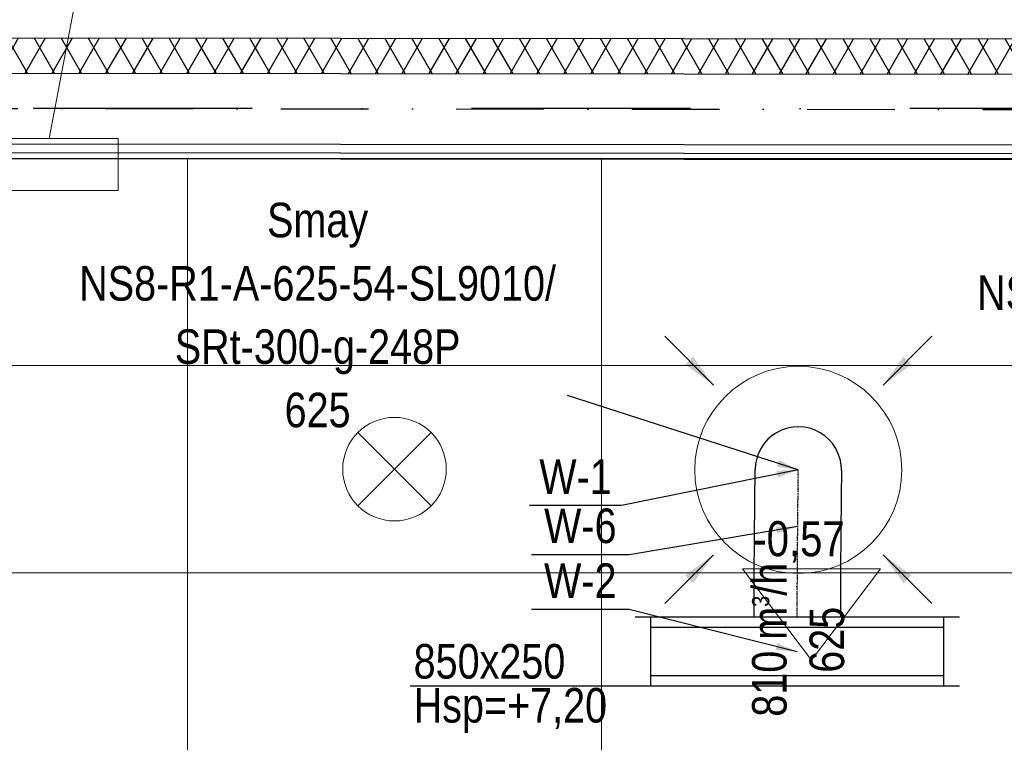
# Model space of a CAD drawing. Header units: millimetres. Extents: x -32221 to 212500, y 31663 to 93766.
# Tile 88 of 256: x 16364 to 19217, y 60022 to 62115. Entities that reach past the tile are written whole.
import ezdxf

# ---------------------------------------------------------------- set-up
doc = ezdxf.new("R2010")
doc.units = ezdxf.units.MM
doc.linetypes.add('DASHDOT', pattern=[1, 0.5, -0.25, 0, -0.25])
doc.linetypes.add('DASHDOTX2', pattern=[50.8, 25.4, -12.7, 0, -12.7])
doc.layers.get('0').update_dxf_attribs({"color": 251})
for name, color, linetype in [('FLUID-N', 251, 'Continuous'), ('FLUID-W', 251, 'Continuous'), ('FLUID-W-100-ARRGR', 251, 'Continuous'), ('FLUID-W-100-INF', 251, 'Continuous'), ('FLUID-W-100-NUM', 251, 'Continuous'), ('FLUID-W-SYM', 251, 'Continuous'), ('osie', 251, 'Continuous'), ('Sciany', 251, 'Continuous')]:
    doc.layers.add(name, color=color, linetype=linetype)
for name, color, linetype, lineweight in [('kasetony', 251, 'Continuous', 5), ('lampy', 251, 'Continuous', 9), ('opis', 251, 'Continuous', 15), ('Opisy', 251, 'Continuous', 13), ('urządzenia', 251, 'Continuous', 15), ('Wywiewniki', 251, 'Continuous', 20)]:
    doc.layers.add(name, color=color, linetype=linetype, lineweight=lineweight)
doc.styles.add('FDBES', font='simplex.shx')
doc.styles.get("Standard").update_dxf_attribs({"font": 'ARIALN.TTF'})
doc.linetypes.add('ZIGZAG', pattern='A,0.0001,-0.2,[131,ltypeshp.shx,S=0.2,R=0,X=-0.2,Y=0],-0.4,[131,ltypeshp.shx,S=0.2,R=180,X=0.2,Y=0],-0.2', length=0.8001)
doc.dimstyles.new('FDBES', dxfattribs={"dimscale": 50, "dimtxt": 4, "dimasz": 2.5, "dimexe": 0.8, "dimexo": 2, "dimgap": 1, "dimtad": 1, "dimdsep": 46, "dimtxsty": 'FDBES', "dimcen": 2.5, "dimclrd": 4, "dimclre": 5, "dimadec": 0, "dimazin": 0, "dimtfac": 1, "dimtmove": 0, "dimatfit": 3, "dimfxl": 1, "dimarcsym": 0})

# ---------------------------------------------------------------- blocks, each defined once
blk = doc.blocks.new('*U381')
at = {"color": 14, "linetype": 'Continuous', "lineweight": -2}
for p, q in [((-100, 470), (-100, -470)), ((100, 470), (100, -470))]:
    blk.add_line(p, q, dxfattribs=at)
at = {"color": 0, "linetype": 'ByBlock', "lineweight": -2}
for p, q in [((100, 425), (-100, 425)), ((-100, -425), (100, -425))]:
    blk.add_line(p, q, dxfattribs=at)
at = {"color": 1, "linetype": 'Continuous', "lineweight": -3}
for p, q in [((-70, 425), (-70, -425)), ((70, 425), (70, -425))]:
    blk.add_line(p, q, dxfattribs=at)
blk = doc.blocks.new('*U387')
at = {"color": 14, "linetype": 'Continuous', "lineweight": -2}
blk.add_ellipse((0, 0), major_axis=(125, -1), ratio=1, start_param=0, end_param=3.141593, dxfattribs=at)
at = {"color": 20, "linetype": 'ZIGZAG', "lineweight": -2, "ltscale": 50}
for points, knots in [([(-128.1, -426.4), (-128.1, -415.3), (-128.1, -393.2), (-128, -360.2), (-127.9, -327.6), (-127.7, -295.2), (-127.5, -263), (-127.2, -225.6), (-126.9, -192.6), (-126.7, -170.2), (-126.7, -162.3), (-126.6, -158.4), (-126.5, -149.2), (-126.4, -136.1), (-126.3, -120.7), (-126.1, -105.7), (-126, -91.1), (-125.8, -77.1), (-125.7, -63.9), (-125.6, -51.6), (-125.4, -40.2), (-125.3, -29.9), (-125.2, -20.9), (-125.2, -13.2), (-125.1, -7.1), (-125, -2.9), (-125, -0.3), (-125, 0.8), (-125, 1), (-125, 1)], [0, 0, 0, 0, 33.12127, 66.24254, 99.36381, 132.48508, 165.60635, 198.727619, 248.409524, 269.110318, 269.110318, 273.250477, 281.530794, 298.091429, 314.652064, 331.212699, 347.773334, 364.333969, 380.894604, 397.455239, 414.015874, 430.576509, 447.137144, 463.697779, 480.258414, 496.819049, 509.239525, 521.660001, 529.940319, 529.940319, 529.940319, 529.940319]), ([(125, -1), (125, -1.1), (125, -3.8), (124.8, -19.8), (124.4, -53.9), (123.9, -105.9), (123.3, -163.9), (122.8, -225.8), (122.3, -291.1), (122, -358.4), (121.9, -403.7), (121.9, -426.4)], [0, 0, 0, 0, 34.01876, 68.037521, 136.075041, 204.112562, 272.150082, 340.187603, 408.225123, 476.262644, 544.300164, 544.300164, 544.300164, 544.300164])]:
    blk.add_open_spline(points, degree=3, knots=knots, dxfattribs=at)
at = {"layer": 'FLUID-W-SYM', "color": 2, "linetype": 'DASHDOT', "lineweight": -3}
blk.add_open_spline([(-3.1, -426.4), (-3.1, -336.1), (-1.8, -165.4), (0, 0), (0, 0)], degree=3, knots=[0, 0, 0, 0, 270.899678, 529.940319, 529.940319, 529.940319, 529.940319], dxfattribs=at)
blk = doc.blocks.new('*U16')
at = {"color": 0, "insert": (-1392.7, 448), "char_height": 100, "width": 1600, "attachment_point": 5, "line_spacing_factor": 1.1}
blk.add_mtext('Smay\\PNS8-R1-A-625-54-SL9010/ SRt-300-g-248P\\P625', dxfattribs=at)
blk.add_mtext('Smay\\PNS8-R1-A-625-54-SL9010/ SRt-300-g-248P\\P625', dxfattribs=at)
blk.add_mtext('Smay\\PNS8-R1-A-625-54-SL9010/ SRt-300-g-248P\\P625', dxfattribs=at)
blk.add_mtext('Smay\\PNS8-R1-A-625-54-SL9010/ SRt-300-g-248P\\P625', dxfattribs=at)
blk.add_mtext('Smay\\PNS8-R1-A-625-54-SL9010/ SRt-300-g-248P\\P625', dxfattribs=at)
blk.add_mtext('Smay\\PNS8-R1-A-625-54-SL9010/ SRt-300-g-248P\\P625', dxfattribs=at)
blk.add_mtext('Smay\\PNS8-R1-A-625-54-SL9010/ SRt-300-g-248P\\P625', dxfattribs=at)
blk.add_mtext('Smay\\PNS8-R1-A-625-54-SL9010/ SRt-300-g-248P\\P625', dxfattribs=at)
blk.add_mtext('Smay\\PNS8-R1-A-625-54-SL9010/ SRt-300-g-248P\\P625', dxfattribs=at)
blk.add_mtext('Smay\\PNS8-R1-A-625-54-SL9010/ SRt-300-g-248P\\P625', dxfattribs=at)
blk.add_mtext('Smay\\PNS8-R1-A-625-54-SL9010/ SRt-300-g-248P\\P625', dxfattribs=at)
blk.add_mtext('Smay\\PNS8-R1-A-625-54-SL9010/ SRt-300-g-248P\\P625', dxfattribs=at)
blk.add_mtext('Smay\\PNS8-R1-A-625-54-SL9010/ SRt-300-g-248P\\P625', dxfattribs=at)
blk.add_mtext('Smay\\PNS8-R1-A-625-54-SL9010/ SRt-300-g-248P\\P625', dxfattribs=at)
blk.add_mtext('Smay\\PNS8-R1-A-625-54-SL9010/ SRt-300-g-248P\\P625', dxfattribs=at)
blk.add_mtext('Smay\\PNS8-R1-A-625-54-SL9010/ SRt-300-g-248P\\P625', dxfattribs=at)
blk.add_mtext('Smay\\PNS8-R1-A-625-54-SL9010/ SRt-300-g-248P\\P625', dxfattribs=at)
blk.add_mtext('Smay\\PNS8-R1-A-625-54-SL9010/ SRt-300-g-248P\\P625', dxfattribs=at)
blk.add_mtext('Smay\\PNS8-R1-A-625-54-SL9010/ SRt-300-g-248P\\P625', dxfattribs=at)
blk.add_mtext('Smay\\PNS8-R1-A-625-54-SL9010/ SRt-300-g-248P\\P625', dxfattribs=at)
blk.add_mtext('Smay\\PNS8-R1-A-625-54-SL9010/ SRt-300-g-248P\\P625', dxfattribs=at)
blk.add_mtext('Smay\\PNS8-R1-A-625-54-SL9010/ SRt-300-g-248P\\P625', dxfattribs=at)
blk.add_mtext('Smay\\PNS8-R1-A-625-54-SL9010/ SRt-300-g-248P\\P625', dxfattribs=at)
blk.add_mtext('Smay\\PNS8-R1-A-625-54-SL9010/ SRt-300-g-248P\\P625', dxfattribs=at)
blk.add_mtext('Smay\\PNS8-R1-A-625-54-SL9010/ SRt-300-g-248P\\P625', dxfattribs=at)
blk.add_mtext('Smay\\PNS8-R1-A-625-54-SL9010/ SRt-300-g-248P\\P625', dxfattribs=at)
blk.add_mtext('Smay\\PNS8-R1-A-625-54-SL9010/ SRt-300-g-248P\\P625', dxfattribs=at)
blk.add_mtext('Smay\\PNS8-R1-A-625-54-SL9010/ SRt-300-g-248P\\P625', dxfattribs=at)
blk.add_mtext('Smay\\PNS8-R1-A-625-54-SL9010/ SRt-300-g-248P\\P625', dxfattribs=at)
at = {"color": 0}
blk.add_leader([(0, 0), (-669.1, 215.3)], dimstyle='FDBES', override={"dimscale": 25, "dimclrd": 0, "dimclre": 0}, dxfattribs=at)
blk.add_leader([(0, 0), (-669.1, 215.3)], dimstyle='FDBES', override={"dimscale": 25, "dimclrd": 0, "dimclre": 0}, dxfattribs=at)
blk.add_leader([(0, 0), (-669.1, 215.3)], dimstyle='FDBES', override={"dimscale": 25, "dimclrd": 0, "dimclre": 0}, dxfattribs=at)
blk.add_leader([(0, 0), (-669.1, 215.3)], dimstyle='FDBES', override={"dimscale": 25, "dimclrd": 0, "dimclre": 0}, dxfattribs=at)
blk.add_leader([(0, 0), (-669.1, 215.3)], dimstyle='FDBES', override={"dimscale": 25, "dimclrd": 0, "dimclre": 0}, dxfattribs=at)
blk.add_leader([(0, 0), (-669.1, 215.3)], dimstyle='FDBES', override={"dimscale": 25, "dimclrd": 0, "dimclre": 0}, dxfattribs=at)
blk.add_leader([(0, 0), (-669.1, 215.3)], dimstyle='FDBES', override={"dimscale": 25, "dimclrd": 0, "dimclre": 0}, dxfattribs=at)
blk.add_leader([(0, 0), (-669.1, 215.3)], dimstyle='FDBES', override={"dimscale": 25, "dimclrd": 0, "dimclre": 0}, dxfattribs=at)
blk.add_leader([(0, 0), (-669.1, 215.3)], dimstyle='FDBES', override={"dimscale": 25, "dimclrd": 0, "dimclre": 0}, dxfattribs=at)
blk.add_leader([(0, 0), (-669.1, 215.3)], dimstyle='FDBES', override={"dimscale": 25, "dimclrd": 0, "dimclre": 0}, dxfattribs=at)
blk.add_leader([(0, 0), (-669.1, 215.3)], dimstyle='FDBES', override={"dimscale": 25, "dimclrd": 0, "dimclre": 0}, dxfattribs=at)
blk.add_leader([(0, 0), (-669.1, 215.3)], dimstyle='FDBES', override={"dimscale": 25, "dimclrd": 0, "dimclre": 0}, dxfattribs=at)
blk.add_leader([(0, 0), (-669.1, 215.3)], dimstyle='FDBES', override={"dimscale": 25, "dimclrd": 0, "dimclre": 0}, dxfattribs=at)
blk.add_leader([(0, 0), (-669.1, 215.3)], dimstyle='FDBES', override={"dimscale": 25, "dimclrd": 0, "dimclre": 0}, dxfattribs=at)
blk.add_leader([(0, 0), (-669.1, 215.3)], dimstyle='FDBES', override={"dimscale": 25, "dimclrd": 0, "dimclre": 0}, dxfattribs=at)
blk.add_leader([(0, 0), (-669.1, 215.3)], dimstyle='FDBES', override={"dimscale": 25, "dimclrd": 0, "dimclre": 0}, dxfattribs=at)
blk.add_leader([(0, 0), (-669.1, 215.3)], dimstyle='FDBES', override={"dimscale": 25, "dimclrd": 0, "dimclre": 0}, dxfattribs=at)
blk.add_leader([(0, 0), (-669.1, 215.3)], dimstyle='FDBES', override={"dimscale": 25, "dimclrd": 0, "dimclre": 0}, dxfattribs=at)
blk.add_leader([(0, 0), (-669.1, 215.3)], dimstyle='FDBES', override={"dimscale": 25, "dimclrd": 0, "dimclre": 0}, dxfattribs=at)
blk.add_leader([(0, 0), (-669.1, 215.3)], dimstyle='FDBES', override={"dimscale": 25, "dimclrd": 0, "dimclre": 0}, dxfattribs=at)
blk.add_leader([(0, 0), (-669.1, 215.3)], dimstyle='FDBES', override={"dimscale": 25, "dimclrd": 0, "dimclre": 0}, dxfattribs=at)
blk.add_leader([(0, 0), (-669.1, 215.3)], dimstyle='FDBES', override={"dimscale": 25, "dimclrd": 0, "dimclre": 0}, dxfattribs=at)
blk.add_leader([(0, 0), (-669.1, 215.3)], dimstyle='FDBES', override={"dimscale": 25, "dimclrd": 0, "dimclre": 0}, dxfattribs=at)
blk.add_leader([(0, 0), (-669.1, 215.3)], dimstyle='FDBES', override={"dimscale": 25, "dimclrd": 0, "dimclre": 0}, dxfattribs=at)
blk.add_leader([(0, 0), (-669.1, 215.3)], dimstyle='FDBES', override={"dimscale": 25, "dimclrd": 0, "dimclre": 0}, dxfattribs=at)
blk.add_leader([(0, 0), (-669.1, 215.3)], dimstyle='FDBES', override={"dimscale": 25, "dimclrd": 0, "dimclre": 0}, dxfattribs=at)
blk.add_leader([(0, 0), (-669.1, 215.3)], dimstyle='FDBES', override={"dimscale": 25, "dimclrd": 0, "dimclre": 0}, dxfattribs=at)
blk.add_leader([(0, 0), (-669.1, 215.3)], dimstyle='FDBES', override={"dimscale": 25, "dimclrd": 0, "dimclre": 0}, dxfattribs=at)
blk.add_leader([(0, 0), (-669.1, 215.3)], dimstyle='FDBES', override={"dimscale": 25, "dimclrd": 0, "dimclre": 0}, dxfattribs=at)
blk = doc.blocks.new('*U17')
at = {"color": 0, "insert": (-1215, 433.1), "char_height": 100, "width": 1600, "attachment_point": 5, "line_spacing_factor": 1.1}
blk.add_mtext('Smay\\PNS8-R1-A-625-54-SL9010/ SRt-300-g-248P\\P625', dxfattribs=at)
blk.add_mtext('Smay\\PNS8-R1-A-625-54-SL9010/ SRt-300-g-248P\\P625', dxfattribs=at)
blk.add_mtext('Smay\\PNS8-R1-A-625-54-SL9010/ SRt-300-g-248P\\P625', dxfattribs=at)
blk.add_mtext('Smay\\PNS8-R1-A-625-54-SL9010/ SRt-300-g-248P\\P625', dxfattribs=at)
blk.add_mtext('Smay\\PNS8-R1-A-625-54-SL9010/ SRt-300-g-248P\\P625', dxfattribs=at)
blk.add_mtext('Smay\\PNS8-R1-A-625-54-SL9010/ SRt-300-g-248P\\P625', dxfattribs=at)
blk.add_mtext('Smay\\PNS8-R1-A-625-54-SL9010/ SRt-300-g-248P\\P625', dxfattribs=at)
at = {"color": 0}
blk.add_leader([(0, 0), (-491.5, 175.2)], dimstyle='FDBES', override={"dimscale": 25, "dimclrd": 0, "dimclre": 0}, dxfattribs=at)
blk.add_leader([(0, 0), (-491.5, 175.2)], dimstyle='FDBES', override={"dimscale": 25, "dimclrd": 0, "dimclre": 0}, dxfattribs=at)
blk.add_leader([(0, 0), (-491.5, 175.2)], dimstyle='FDBES', override={"dimscale": 25, "dimclrd": 0, "dimclre": 0}, dxfattribs=at)
blk.add_leader([(0, 0), (-491.5, 175.2)], dimstyle='FDBES', override={"dimscale": 25, "dimclrd": 0, "dimclre": 0}, dxfattribs=at)
blk.add_leader([(0, 0), (-491.5, 175.2)], dimstyle='FDBES', override={"dimscale": 25, "dimclrd": 0, "dimclre": 0}, dxfattribs=at)
blk.add_leader([(0, 0), (-491.5, 175.2)], dimstyle='FDBES', override={"dimscale": 25, "dimclrd": 0, "dimclre": 0}, dxfattribs=at)
blk.add_leader([(0, 0), (-491.5, 175.2)], dimstyle='FDBES', override={"dimscale": 25, "dimclrd": 0, "dimclre": 0}, dxfattribs=at)
blk = doc.blocks.new('*U52')
at = {"color": 6}
blk.add_line((-511.9, -102.8), (-779, -102.8), dxfattribs=at)
blk.add_line((-511.9, -102.8), (-779, -102.8), dxfattribs=at)
blk.add_line((-511.9, -102.8), (-779, -102.8), dxfattribs=at)
blk.add_line((-511.9, -102.8), (-779, -102.8), dxfattribs=at)
blk.add_line((-511.9, -102.8), (-779, -102.8), dxfattribs=at)
blk.add_line((-511.9, -102.8), (-779, -102.8), dxfattribs=at)
blk.add_line((-511.9, -102.8), (-779, -102.8), dxfattribs=at)
blk.add_line((-511.9, -102.8), (-779, -102.8), dxfattribs=at)
blk.add_line((-511.9, -102.8), (-779, -102.8), dxfattribs=at)
blk.add_line((-511.9, -102.8), (-779, -102.8), dxfattribs=at)
blk.add_line((-511.9, -102.8), (-779, -102.8), dxfattribs=at)
blk.add_line((-511.9, -102.8), (-779, -102.8), dxfattribs=at)
blk.add_line((-511.9, -102.8), (-779, -102.8), dxfattribs=at)
blk.add_line((-511.9, -102.8), (-779, -102.8), dxfattribs=at)
blk.add_line((-511.9, -102.8), (-779, -102.8), dxfattribs=at)
blk.add_line((-511.9, -102.8), (-779, -102.8), dxfattribs=at)
blk.add_line((-511.9, -102.8), (-779, -102.8), dxfattribs=at)
blk.add_line((-511.9, -102.8), (-779, -102.8), dxfattribs=at)
blk.add_line((-511.9, -102.8), (-779, -102.8), dxfattribs=at)
blk.add_line((-511.9, -102.8), (-779, -102.8), dxfattribs=at)
blk.add_line((-511.9, -102.8), (-779, -102.8), dxfattribs=at)
blk.add_line((-511.9, -102.8), (-779, -102.8), dxfattribs=at)
blk.add_line((-511.9, -102.8), (-779, -102.8), dxfattribs=at)
blk.add_line((-511.9, -102.8), (-779, -102.8), dxfattribs=at)
blk.add_line((-511.9, -102.8), (-779, -102.8), dxfattribs=at)
blk.add_line((-511.9, -102.8), (-779, -102.8), dxfattribs=at)
blk.add_line((-511.9, -102.8), (-779, -102.8), dxfattribs=at)
blk.add_line((-511.9, -102.8), (-779, -102.8), dxfattribs=at)
blk.add_line((-511.9, -102.8), (-779, -102.8), dxfattribs=at)
at = {"color": 0, "insert": (-645.5, -102.8), "char_height": 100, "attachment_point": 5}
blk.add_mtext('W-1\\P ', dxfattribs=at)
blk.add_mtext('W-1\\P ', dxfattribs=at)
blk.add_mtext('W-1\\P ', dxfattribs=at)
blk.add_mtext('W-1\\P ', dxfattribs=at)
blk.add_mtext('W-1\\P ', dxfattribs=at)
blk.add_mtext('W-1\\P ', dxfattribs=at)
blk.add_mtext('W-1\\P ', dxfattribs=at)
blk.add_mtext('W-1\\P ', dxfattribs=at)
blk.add_mtext('W-1\\P ', dxfattribs=at)
blk.add_mtext('W-1\\P ', dxfattribs=at)
blk.add_mtext('W-1\\P ', dxfattribs=at)
blk.add_mtext('W-1\\P ', dxfattribs=at)
blk.add_mtext('W-1\\P ', dxfattribs=at)
blk.add_mtext('W-1\\P ', dxfattribs=at)
blk.add_mtext('W-1\\P ', dxfattribs=at)
blk.add_mtext('W-1\\P ', dxfattribs=at)
blk.add_mtext('W-1\\P ', dxfattribs=at)
blk.add_mtext('W-1\\P ', dxfattribs=at)
blk.add_mtext('W-1\\P ', dxfattribs=at)
blk.add_mtext('W-1\\P ', dxfattribs=at)
blk.add_mtext('W-1\\P ', dxfattribs=at)
blk.add_mtext('W-1\\P ', dxfattribs=at)
blk.add_mtext('W-1\\P ', dxfattribs=at)
blk.add_mtext('W-1\\P ', dxfattribs=at)
blk.add_mtext('W-1\\P ', dxfattribs=at)
blk.add_mtext('W-1\\P ', dxfattribs=at)
blk.add_mtext('W-1\\P ', dxfattribs=at)
blk.add_mtext('W-1\\P ', dxfattribs=at)
blk.add_mtext('W-1\\P ', dxfattribs=at)
blk.add_leader([(0, 0), (-511.9, -102.8)], dimstyle='FDBES', override={"dimscale": 25, "dimclrd": 256, "dimclre": 256})
blk.add_leader([(0, 0), (-511.9, -102.8)], dimstyle='FDBES', override={"dimscale": 25, "dimclrd": 256, "dimclre": 256})
blk.add_leader([(0, 0), (-511.9, -102.8)], dimstyle='FDBES', override={"dimscale": 25, "dimclrd": 256, "dimclre": 256})
blk.add_leader([(0, 0), (-511.9, -102.8)], dimstyle='FDBES', override={"dimscale": 25, "dimclrd": 256, "dimclre": 256})
blk.add_leader([(0, 0), (-511.9, -102.8)], dimstyle='FDBES', override={"dimscale": 25, "dimclrd": 256, "dimclre": 256})
blk.add_leader([(0, 0), (-511.9, -102.8)], dimstyle='FDBES', override={"dimscale": 25, "dimclrd": 256, "dimclre": 256})
blk.add_leader([(0, 0), (-511.9, -102.8)], dimstyle='FDBES', override={"dimscale": 25, "dimclrd": 256, "dimclre": 256})
blk.add_leader([(0, 0), (-511.9, -102.8)], dimstyle='FDBES', override={"dimscale": 25, "dimclrd": 256, "dimclre": 256})
blk.add_leader([(0, 0), (-511.9, -102.8)], dimstyle='FDBES', override={"dimscale": 25, "dimclrd": 256, "dimclre": 256})
blk.add_leader([(0, 0), (-511.9, -102.8)], dimstyle='FDBES', override={"dimscale": 25, "dimclrd": 256, "dimclre": 256})
blk.add_leader([(0, 0), (-511.9, -102.8)], dimstyle='FDBES', override={"dimscale": 25, "dimclrd": 256, "dimclre": 256})
blk.add_leader([(0, 0), (-511.9, -102.8)], dimstyle='FDBES', override={"dimscale": 25, "dimclrd": 256, "dimclre": 256})
blk.add_leader([(0, 0), (-511.9, -102.8)], dimstyle='FDBES', override={"dimscale": 25, "dimclrd": 256, "dimclre": 256})
blk.add_leader([(0, 0), (-511.9, -102.8)], dimstyle='FDBES', override={"dimscale": 25, "dimclrd": 256, "dimclre": 256})
blk.add_leader([(0, 0), (-511.9, -102.8)], dimstyle='FDBES', override={"dimscale": 25, "dimclrd": 256, "dimclre": 256})
blk.add_leader([(0, 0), (-511.9, -102.8)], dimstyle='FDBES', override={"dimscale": 25, "dimclrd": 256, "dimclre": 256})
blk.add_leader([(0, 0), (-511.9, -102.8)], dimstyle='FDBES', override={"dimscale": 25, "dimclrd": 256, "dimclre": 256})
blk.add_leader([(0, 0), (-511.9, -102.8)], dimstyle='FDBES', override={"dimscale": 25, "dimclrd": 256, "dimclre": 256})
blk.add_leader([(0, 0), (-511.9, -102.8)], dimstyle='FDBES', override={"dimscale": 25, "dimclrd": 256, "dimclre": 256})
blk.add_leader([(0, 0), (-511.9, -102.8)], dimstyle='FDBES', override={"dimscale": 25, "dimclrd": 256, "dimclre": 256})
blk.add_leader([(0, 0), (-511.9, -102.8)], dimstyle='FDBES', override={"dimscale": 25, "dimclrd": 256, "dimclre": 256})
blk.add_leader([(0, 0), (-511.9, -102.8)], dimstyle='FDBES', override={"dimscale": 25, "dimclrd": 256, "dimclre": 256})
blk.add_leader([(0, 0), (-511.9, -102.8)], dimstyle='FDBES', override={"dimscale": 25, "dimclrd": 256, "dimclre": 256})
blk.add_leader([(0, 0), (-511.9, -102.8)], dimstyle='FDBES', override={"dimscale": 25, "dimclrd": 256, "dimclre": 256})
blk.add_leader([(0, 0), (-511.9, -102.8)], dimstyle='FDBES', override={"dimscale": 25, "dimclrd": 256, "dimclre": 256})
blk.add_leader([(0, 0), (-511.9, -102.8)], dimstyle='FDBES', override={"dimscale": 25, "dimclrd": 256, "dimclre": 256})
blk.add_leader([(0, 0), (-511.9, -102.8)], dimstyle='FDBES', override={"dimscale": 25, "dimclrd": 256, "dimclre": 256})
blk.add_leader([(0, 0), (-511.9, -102.8)], dimstyle='FDBES', override={"dimscale": 25, "dimclrd": 256, "dimclre": 256})
blk.add_leader([(0, 0), (-511.9, -102.8)], dimstyle='FDBES', override={"dimscale": 25, "dimclrd": 256, "dimclre": 256})
blk = doc.blocks.new('*U104')
at = {"color": 6}
blk.add_line((-487.4, 122.5), (-769.6, 122.5), dxfattribs=at)
blk.add_line((-487.4, 122.5), (-769.6, 122.5), dxfattribs=at)
blk.add_line((-487.4, 122.5), (-769.6, 122.5), dxfattribs=at)
blk.add_line((-487.4, 122.5), (-769.6, 122.5), dxfattribs=at)
blk.add_line((-487.4, 122.5), (-769.6, 122.5), dxfattribs=at)
blk.add_line((-487.4, 122.5), (-769.6, 122.5), dxfattribs=at)
blk.add_line((-487.4, 122.5), (-769.6, 122.5), dxfattribs=at)
blk.add_line((-487.4, 122.5), (-769.6, 122.5), dxfattribs=at)
blk.add_line((-487.4, 122.5), (-769.6, 122.5), dxfattribs=at)
blk.add_line((-487.4, 122.5), (-769.6, 122.5), dxfattribs=at)
blk.add_line((-487.4, 122.5), (-769.6, 122.5), dxfattribs=at)
blk.add_line((-487.4, 122.5), (-769.6, 122.5), dxfattribs=at)
blk.add_line((-487.4, 122.5), (-769.6, 122.5), dxfattribs=at)
blk.add_line((-487.4, 122.5), (-769.6, 122.5), dxfattribs=at)
blk.add_line((-487.4, 122.5), (-769.6, 122.5), dxfattribs=at)
at = {"color": 0, "insert": (-628.5, 122.5), "char_height": 100, "attachment_point": 5}
blk.add_mtext('W-2\\P ', dxfattribs=at)
blk.add_mtext('W-2\\P ', dxfattribs=at)
blk.add_mtext('W-2\\P ', dxfattribs=at)
blk.add_mtext('W-2\\P ', dxfattribs=at)
blk.add_mtext('W-2\\P ', dxfattribs=at)
blk.add_mtext('W-2\\P ', dxfattribs=at)
blk.add_mtext('W-2\\P ', dxfattribs=at)
blk.add_mtext('W-2\\P ', dxfattribs=at)
blk.add_mtext('W-2\\P ', dxfattribs=at)
blk.add_mtext('W-2\\P ', dxfattribs=at)
blk.add_mtext('W-2\\P ', dxfattribs=at)
blk.add_mtext('W-2\\P ', dxfattribs=at)
blk.add_mtext('W-2\\P ', dxfattribs=at)
blk.add_mtext('W-2\\P ', dxfattribs=at)
blk.add_mtext('W-2\\P ', dxfattribs=at)
blk.add_leader([(0, 0), (-487.4, 122.5)], dimstyle='FDBES', override={"dimscale": 25, "dimclrd": 256, "dimclre": 256})
blk.add_leader([(0, 0), (-487.4, 122.5)], dimstyle='FDBES', override={"dimscale": 25, "dimclrd": 256, "dimclre": 256})
blk.add_leader([(0, 0), (-487.4, 122.5)], dimstyle='FDBES', override={"dimscale": 25, "dimclrd": 256, "dimclre": 256})
blk.add_leader([(0, 0), (-487.4, 122.5)], dimstyle='FDBES', override={"dimscale": 25, "dimclrd": 256, "dimclre": 256})
blk.add_leader([(0, 0), (-487.4, 122.5)], dimstyle='FDBES', override={"dimscale": 25, "dimclrd": 256, "dimclre": 256})
blk.add_leader([(0, 0), (-487.4, 122.5)], dimstyle='FDBES', override={"dimscale": 25, "dimclrd": 256, "dimclre": 256})
blk.add_leader([(0, 0), (-487.4, 122.5)], dimstyle='FDBES', override={"dimscale": 25, "dimclrd": 256, "dimclre": 256})
blk.add_leader([(0, 0), (-487.4, 122.5)], dimstyle='FDBES', override={"dimscale": 25, "dimclrd": 256, "dimclre": 256})
blk.add_leader([(0, 0), (-487.4, 122.5)], dimstyle='FDBES', override={"dimscale": 25, "dimclrd": 256, "dimclre": 256})
blk.add_leader([(0, 0), (-487.4, 122.5)], dimstyle='FDBES', override={"dimscale": 25, "dimclrd": 256, "dimclre": 256})
blk.add_leader([(0, 0), (-487.4, 122.5)], dimstyle='FDBES', override={"dimscale": 25, "dimclrd": 256, "dimclre": 256})
blk.add_leader([(0, 0), (-487.4, 122.5)], dimstyle='FDBES', override={"dimscale": 25, "dimclrd": 256, "dimclre": 256})
blk.add_leader([(0, 0), (-487.4, 122.5)], dimstyle='FDBES', override={"dimscale": 25, "dimclrd": 256, "dimclre": 256})
blk.add_leader([(0, 0), (-487.4, 122.5)], dimstyle='FDBES', override={"dimscale": 25, "dimclrd": 256, "dimclre": 256})
blk.add_leader([(0, 0), (-487.4, 122.5)], dimstyle='FDBES', override={"dimscale": 25, "dimclrd": 256, "dimclre": 256})
blk = doc.blocks.new('*U105')
at = {"color": 6}
blk.add_line((-490.2, -245.8), (-773, -245.8), dxfattribs=at)
blk.add_line((-490.2, -245.8), (-773, -245.8), dxfattribs=at)
blk.add_line((-490.2, -245.8), (-773, -245.8), dxfattribs=at)
blk.add_line((-490.2, -245.8), (-773, -245.8), dxfattribs=at)
blk.add_line((-490.2, -245.8), (-773, -245.8), dxfattribs=at)
blk.add_line((-490.2, -245.8), (-773, -245.8), dxfattribs=at)
blk.add_line((-490.2, -245.8), (-773, -245.8), dxfattribs=at)
blk.add_line((-490.2, -245.8), (-773, -245.8), dxfattribs=at)
blk.add_line((-490.2, -245.8), (-773, -245.8), dxfattribs=at)
blk.add_line((-490.2, -245.8), (-773, -245.8), dxfattribs=at)
blk.add_line((-490.2, -245.8), (-773, -245.8), dxfattribs=at)
blk.add_line((-490.2, -245.8), (-773, -245.8), dxfattribs=at)
blk.add_line((-490.2, -245.8), (-773, -245.8), dxfattribs=at)
blk.add_line((-490.2, -245.8), (-773, -245.8), dxfattribs=at)
blk.add_line((-490.2, -245.8), (-773, -245.8), dxfattribs=at)
blk.add_line((-490.2, -245.8), (-773, -245.8), dxfattribs=at)
blk.add_line((-490.2, -245.8), (-773, -245.8), dxfattribs=at)
blk.add_line((-490.2, -245.8), (-773, -245.8), dxfattribs=at)
blk.add_line((-490.2, -245.8), (-773, -245.8), dxfattribs=at)
blk.add_line((-490.2, -245.8), (-773, -245.8), dxfattribs=at)
blk.add_line((-490.2, -245.8), (-773, -245.8), dxfattribs=at)
blk.add_line((-490.2, -245.8), (-773, -245.8), dxfattribs=at)
blk.add_line((-490.2, -245.8), (-773, -245.8), dxfattribs=at)
blk.add_line((-490.2, -245.8), (-773, -245.8), dxfattribs=at)
blk.add_line((-490.2, -245.8), (-773, -245.8), dxfattribs=at)
blk.add_line((-490.2, -245.8), (-773, -245.8), dxfattribs=at)
blk.add_line((-490.2, -245.8), (-773, -245.8), dxfattribs=at)
at = {"color": 0, "insert": (-631.6, -245.8), "char_height": 100, "attachment_point": 5}
blk.add_mtext('W-6\\P ', dxfattribs=at)
blk.add_mtext('W-6\\P ', dxfattribs=at)
blk.add_mtext('W-6\\P ', dxfattribs=at)
blk.add_mtext('W-6\\P ', dxfattribs=at)
blk.add_mtext('W-6\\P ', dxfattribs=at)
blk.add_mtext('W-6\\P ', dxfattribs=at)
blk.add_mtext('W-6\\P ', dxfattribs=at)
blk.add_mtext('W-6\\P ', dxfattribs=at)
blk.add_mtext('W-6\\P ', dxfattribs=at)
blk.add_mtext('W-6\\P ', dxfattribs=at)
blk.add_mtext('W-6\\P ', dxfattribs=at)
blk.add_mtext('W-6\\P ', dxfattribs=at)
blk.add_mtext('W-6\\P ', dxfattribs=at)
blk.add_mtext('W-6\\P ', dxfattribs=at)
blk.add_mtext('W-6\\P ', dxfattribs=at)
blk.add_mtext('W-6\\P ', dxfattribs=at)
blk.add_mtext('W-6\\P ', dxfattribs=at)
blk.add_mtext('W-6\\P ', dxfattribs=at)
blk.add_mtext('W-6\\P ', dxfattribs=at)
blk.add_mtext('W-6\\P ', dxfattribs=at)
blk.add_mtext('W-6\\P ', dxfattribs=at)
blk.add_mtext('W-6\\P ', dxfattribs=at)
blk.add_mtext('W-6\\P ', dxfattribs=at)
blk.add_mtext('W-6\\P ', dxfattribs=at)
blk.add_mtext('W-6\\P ', dxfattribs=at)
blk.add_mtext('W-6\\P ', dxfattribs=at)
blk.add_mtext('W-6\\P ', dxfattribs=at)
blk.add_leader([(-1.7, -164), (-490.2, -245.8)], dimstyle='FDBES', override={"dimscale": 25, "dimclrd": 256, "dimclre": 256})
blk.add_leader([(-1.7, -164), (-490.2, -245.8)], dimstyle='FDBES', override={"dimscale": 25, "dimclrd": 256, "dimclre": 256})
blk.add_leader([(-1.7, -164), (-490.2, -245.8)], dimstyle='FDBES', override={"dimscale": 25, "dimclrd": 256, "dimclre": 256})
blk.add_leader([(-1.7, -164), (-490.2, -245.8)], dimstyle='FDBES', override={"dimscale": 25, "dimclrd": 256, "dimclre": 256})
blk.add_leader([(-1.7, -164), (-490.2, -245.8)], dimstyle='FDBES', override={"dimscale": 25, "dimclrd": 256, "dimclre": 256})
blk.add_leader([(-1.7, -164), (-490.2, -245.8)], dimstyle='FDBES', override={"dimscale": 25, "dimclrd": 256, "dimclre": 256})
blk.add_leader([(-1.7, -164), (-490.2, -245.8)], dimstyle='FDBES', override={"dimscale": 25, "dimclrd": 256, "dimclre": 256})
blk.add_leader([(-1.7, -164), (-490.2, -245.8)], dimstyle='FDBES', override={"dimscale": 25, "dimclrd": 256, "dimclre": 256})
blk.add_leader([(-1.7, -164), (-490.2, -245.8)], dimstyle='FDBES', override={"dimscale": 25, "dimclrd": 256, "dimclre": 256})
blk.add_leader([(-1.7, -164), (-490.2, -245.8)], dimstyle='FDBES', override={"dimscale": 25, "dimclrd": 256, "dimclre": 256})
blk.add_leader([(-1.7, -164), (-490.2, -245.8)], dimstyle='FDBES', override={"dimscale": 25, "dimclrd": 256, "dimclre": 256})
blk.add_leader([(-1.7, -164), (-490.2, -245.8)], dimstyle='FDBES', override={"dimscale": 25, "dimclrd": 256, "dimclre": 256})
blk.add_leader([(-1.7, -164), (-490.2, -245.8)], dimstyle='FDBES', override={"dimscale": 25, "dimclrd": 256, "dimclre": 256})
blk.add_leader([(-1.7, -164), (-490.2, -245.8)], dimstyle='FDBES', override={"dimscale": 25, "dimclrd": 256, "dimclre": 256})
blk.add_leader([(-1.7, -164), (-490.2, -245.8)], dimstyle='FDBES', override={"dimscale": 25, "dimclrd": 256, "dimclre": 256})
blk.add_leader([(-1.7, -164), (-490.2, -245.8)], dimstyle='FDBES', override={"dimscale": 25, "dimclrd": 256, "dimclre": 256})
blk.add_leader([(-1.7, -164), (-490.2, -245.8)], dimstyle='FDBES', override={"dimscale": 25, "dimclrd": 256, "dimclre": 256})
blk.add_leader([(-1.7, -164), (-490.2, -245.8)], dimstyle='FDBES', override={"dimscale": 25, "dimclrd": 256, "dimclre": 256})
blk.add_leader([(-1.7, -164), (-490.2, -245.8)], dimstyle='FDBES', override={"dimscale": 25, "dimclrd": 256, "dimclre": 256})
blk.add_leader([(-1.7, -164), (-490.2, -245.8)], dimstyle='FDBES', override={"dimscale": 25, "dimclrd": 256, "dimclre": 256})
blk.add_leader([(-1.7, -164), (-490.2, -245.8)], dimstyle='FDBES', override={"dimscale": 25, "dimclrd": 256, "dimclre": 256})
blk.add_leader([(-1.7, -164), (-490.2, -245.8)], dimstyle='FDBES', override={"dimscale": 25, "dimclrd": 256, "dimclre": 256})
blk.add_leader([(-1.7, -164), (-490.2, -245.8)], dimstyle='FDBES', override={"dimscale": 25, "dimclrd": 256, "dimclre": 256})
blk.add_leader([(-1.7, -164), (-490.2, -245.8)], dimstyle='FDBES', override={"dimscale": 25, "dimclrd": 256, "dimclre": 256})
blk.add_leader([(-1.7, -164), (-490.2, -245.8)], dimstyle='FDBES', override={"dimscale": 25, "dimclrd": 256, "dimclre": 256})
blk.add_leader([(-1.7, -164), (-490.2, -245.8)], dimstyle='FDBES', override={"dimscale": 25, "dimclrd": 256, "dimclre": 256})
blk.add_leader([(-1.7, -164), (-490.2, -245.8)], dimstyle='FDBES', override={"dimscale": 25, "dimclrd": 256, "dimclre": 256})
blk = doc.blocks.new('*U169')
at = {"color": 0}
blk.add_leader([(0, 0), (-141.4, -141.4)], dimstyle='FDBES', override={"dimscale": 40, "dimclrd": 0}, dxfattribs=at)
blk.add_leader([(0, 0), (-141.4, -141.4)], dimstyle='FDBES', override={"dimscale": 40, "dimclrd": 0}, dxfattribs=at)
blk.add_leader([(0, 0), (-141.4, -141.4)], dimstyle='FDBES', override={"dimscale": 40, "dimclrd": 0}, dxfattribs=at)
blk.add_leader([(0, 0), (-141.4, -141.4)], dimstyle='FDBES', override={"dimscale": 40, "dimclrd": 0}, dxfattribs=at)
blk.add_leader([(0, 0), (-141.4, -141.4)], dimstyle='FDBES', override={"dimscale": 40, "dimclrd": 0}, dxfattribs=at)
blk.add_leader([(0, 0), (-141.4, -141.4)], dimstyle='FDBES', override={"dimscale": 40, "dimclrd": 0}, dxfattribs=at)
blk.add_leader([(0, 0), (-141.4, -141.4)], dimstyle='FDBES', override={"dimscale": 40, "dimclrd": 0}, dxfattribs=at)
blk.add_leader([(0, 0), (-141.4, -141.4)], dimstyle='FDBES', override={"dimscale": 40, "dimclrd": 0}, dxfattribs=at)
blk.add_leader([(0, 0), (-141.4, -141.4)], dimstyle='FDBES', override={"dimscale": 40, "dimclrd": 0}, dxfattribs=at)
blk.add_leader([(0, 0), (-141.4, -141.4)], dimstyle='FDBES', override={"dimscale": 40, "dimclrd": 0}, dxfattribs=at)
blk.add_leader([(0, 0), (-141.4, -141.4)], dimstyle='FDBES', override={"dimscale": 40, "dimclrd": 0}, dxfattribs=at)
blk.add_leader([(0, 0), (-141.4, -141.4)], dimstyle='FDBES', override={"dimscale": 40, "dimclrd": 0}, dxfattribs=at)
blk.add_leader([(0, 0), (-141.4, -141.4)], dimstyle='FDBES', override={"dimscale": 40, "dimclrd": 0}, dxfattribs=at)
blk.add_leader([(0, 0), (-141.4, -141.4)], dimstyle='FDBES', override={"dimscale": 40, "dimclrd": 0}, dxfattribs=at)
blk = doc.blocks.new('*U170')
at = {"color": 0}
blk.add_leader([(0, 0), (141.4, -141.4)], dimstyle='FDBES', override={"dimscale": 40, "dimclrd": 0}, dxfattribs=at)
blk.add_leader([(0, 0), (141.4, -141.4)], dimstyle='FDBES', override={"dimscale": 40, "dimclrd": 0}, dxfattribs=at)
blk.add_leader([(0, 0), (141.4, -141.4)], dimstyle='FDBES', override={"dimscale": 40, "dimclrd": 0}, dxfattribs=at)
blk.add_leader([(0, 0), (141.4, -141.4)], dimstyle='FDBES', override={"dimscale": 40, "dimclrd": 0}, dxfattribs=at)
blk.add_leader([(0, 0), (141.4, -141.4)], dimstyle='FDBES', override={"dimscale": 40, "dimclrd": 0}, dxfattribs=at)
blk.add_leader([(0, 0), (141.4, -141.4)], dimstyle='FDBES', override={"dimscale": 40, "dimclrd": 0}, dxfattribs=at)
blk.add_leader([(0, 0), (141.4, -141.4)], dimstyle='FDBES', override={"dimscale": 40, "dimclrd": 0}, dxfattribs=at)
blk.add_leader([(0, 0), (141.4, -141.4)], dimstyle='FDBES', override={"dimscale": 40, "dimclrd": 0}, dxfattribs=at)
blk.add_leader([(0, 0), (141.4, -141.4)], dimstyle='FDBES', override={"dimscale": 40, "dimclrd": 0}, dxfattribs=at)
blk.add_leader([(0, 0), (141.4, -141.4)], dimstyle='FDBES', override={"dimscale": 40, "dimclrd": 0}, dxfattribs=at)
blk.add_leader([(0, 0), (141.4, -141.4)], dimstyle='FDBES', override={"dimscale": 40, "dimclrd": 0}, dxfattribs=at)
blk.add_leader([(0, 0), (141.4, -141.4)], dimstyle='FDBES', override={"dimscale": 40, "dimclrd": 0}, dxfattribs=at)
blk.add_leader([(0, 0), (141.4, -141.4)], dimstyle='FDBES', override={"dimscale": 40, "dimclrd": 0}, dxfattribs=at)
blk.add_leader([(0, 0), (141.4, -141.4)], dimstyle='FDBES', override={"dimscale": 40, "dimclrd": 0}, dxfattribs=at)
blk = doc.blocks.new('*U171')
at = {"color": 0}
blk.add_leader([(0, 0), (-141.4, 141.4)], dimstyle='FDBES', override={"dimscale": 40, "dimclrd": 0}, dxfattribs=at)
blk.add_leader([(0, 0), (-141.4, 141.4)], dimstyle='FDBES', override={"dimscale": 40, "dimclrd": 0}, dxfattribs=at)
blk.add_leader([(0, 0), (-141.4, 141.4)], dimstyle='FDBES', override={"dimscale": 40, "dimclrd": 0}, dxfattribs=at)
blk.add_leader([(0, 0), (-141.4, 141.4)], dimstyle='FDBES', override={"dimscale": 40, "dimclrd": 0}, dxfattribs=at)
blk.add_leader([(0, 0), (-141.4, 141.4)], dimstyle='FDBES', override={"dimscale": 40, "dimclrd": 0}, dxfattribs=at)
blk.add_leader([(0, 0), (-141.4, 141.4)], dimstyle='FDBES', override={"dimscale": 40, "dimclrd": 0}, dxfattribs=at)
blk.add_leader([(0, 0), (-141.4, 141.4)], dimstyle='FDBES', override={"dimscale": 40, "dimclrd": 0}, dxfattribs=at)
blk.add_leader([(0, 0), (-141.4, 141.4)], dimstyle='FDBES', override={"dimscale": 40, "dimclrd": 0}, dxfattribs=at)
blk.add_leader([(0, 0), (-141.4, 141.4)], dimstyle='FDBES', override={"dimscale": 40, "dimclrd": 0}, dxfattribs=at)
blk.add_leader([(0, 0), (-141.4, 141.4)], dimstyle='FDBES', override={"dimscale": 40, "dimclrd": 0}, dxfattribs=at)
blk.add_leader([(0, 0), (-141.4, 141.4)], dimstyle='FDBES', override={"dimscale": 40, "dimclrd": 0}, dxfattribs=at)
blk.add_leader([(0, 0), (-141.4, 141.4)], dimstyle='FDBES', override={"dimscale": 40, "dimclrd": 0}, dxfattribs=at)
blk.add_leader([(0, 0), (-141.4, 141.4)], dimstyle='FDBES', override={"dimscale": 40, "dimclrd": 0}, dxfattribs=at)
blk.add_leader([(0, 0), (-141.4, 141.4)], dimstyle='FDBES', override={"dimscale": 40, "dimclrd": 0}, dxfattribs=at)
blk = doc.blocks.new('*U172')
at = {"color": 0}
blk.add_leader([(0, 0), (141.4, 141.4)], dimstyle='FDBES', override={"dimscale": 40, "dimclrd": 0}, dxfattribs=at)
blk.add_leader([(0, 0), (141.4, 141.4)], dimstyle='FDBES', override={"dimscale": 40, "dimclrd": 0}, dxfattribs=at)
blk.add_leader([(0, 0), (141.4, 141.4)], dimstyle='FDBES', override={"dimscale": 40, "dimclrd": 0}, dxfattribs=at)
blk.add_leader([(0, 0), (141.4, 141.4)], dimstyle='FDBES', override={"dimscale": 40, "dimclrd": 0}, dxfattribs=at)
blk.add_leader([(0, 0), (141.4, 141.4)], dimstyle='FDBES', override={"dimscale": 40, "dimclrd": 0}, dxfattribs=at)
blk.add_leader([(0, 0), (141.4, 141.4)], dimstyle='FDBES', override={"dimscale": 40, "dimclrd": 0}, dxfattribs=at)
blk.add_leader([(0, 0), (141.4, 141.4)], dimstyle='FDBES', override={"dimscale": 40, "dimclrd": 0}, dxfattribs=at)
blk.add_leader([(0, 0), (141.4, 141.4)], dimstyle='FDBES', override={"dimscale": 40, "dimclrd": 0}, dxfattribs=at)
blk.add_leader([(0, 0), (141.4, 141.4)], dimstyle='FDBES', override={"dimscale": 40, "dimclrd": 0}, dxfattribs=at)
blk.add_leader([(0, 0), (141.4, 141.4)], dimstyle='FDBES', override={"dimscale": 40, "dimclrd": 0}, dxfattribs=at)
blk.add_leader([(0, 0), (141.4, 141.4)], dimstyle='FDBES', override={"dimscale": 40, "dimclrd": 0}, dxfattribs=at)
blk.add_leader([(0, 0), (141.4, 141.4)], dimstyle='FDBES', override={"dimscale": 40, "dimclrd": 0}, dxfattribs=at)
blk.add_leader([(0, 0), (141.4, 141.4)], dimstyle='FDBES', override={"dimscale": 40, "dimclrd": 0}, dxfattribs=at)
blk.add_leader([(0, 0), (141.4, 141.4)], dimstyle='FDBES', override={"dimscale": 40, "dimclrd": 0}, dxfattribs=at)

msp = doc.modelspace()

# ---------------------------------------------------------------- hatches: boundary and pattern name
at = {"layer": 'Sciany', "transparency": 33554687}
h = msp.add_hatch(dxfattribs=at)
h.set_pattern_fill('DIAMONDS', color=256, scale=21.298246, style=0)
h.set_pattern_definition([(60, (11230.126, 27072.76), (-58.56231, 33.81097), []), (120, (11230.126, 27072.76), (-58.56231, -33.81097), [])])
h.paths.add_polyline_path([(25207.296, 62052.787), (16004.646, 62062.25), (16004.646, 61960.019), (25207.19, 61950.599)])
h.paths.add_polyline_path([(27001.174, 59450.093), (26993.104, 62050.95), (26399.997, 62051.56), (26399.89, 61949.228), (26890.873, 61948.719), (26898.583, 59463.521)])
h.paths.add_polyline_path([(25822.508, 47649.75), (25822.508, 50675.258), (25717.502, 50684.438), (25720.277, 47649.62)])
h.paths.add_polyline_path([(26684.877, 47841.043), (26694.389, 47841.033), (26890.873, 47840.829), (26898.583, 45355.632), (27001.174, 45342.204), (26993.104, 47943.061), (26703.598, 47943.33), (26684.888, 47943.347), (26684.922, 47884.562)])
h.paths.add_polyline_path([(15976.788, 33439.499), (25822.508, 33439.499), (25822.508, 36567.368), (25717.502, 36576.548), (25720.277, 33541.73), (15976.878, 33529.807)])

# ---------------------------------------------------------------- linework, layer by layer
at = {"layer": 'FLUID-N'}
msp.add_line((18191.977, 60184.311, 7327.5), (17495.824, 60184.311, 7327.5), dxfattribs=at)
at = {"layer": 'kasetony'}
for p, q in [((16850.147, 61712.853), (16250.147, 61712.853)), ((16850.147, 61112.853), (16850.147, 61712.853)), ((16850.147, 61712.853), (16850.147, 61112.853)), ((18050.147, 61712.853), (16850.147, 61712.853)), ((18050.147, 61112.853), (18050.147, 61712.853)), ((18050.147, 61712.853), (18050.147, 61112.853)), ((19250.147, 61712.853), (18050.147, 61712.853)), ((16250.147, 61112.853), (16850.147, 61112.853)), ((16850.147, 61112.853), (16250.147, 61112.853)), ((16850.147, 61112.853), (18050.147, 61112.853)), ((16850.147, 60512.853), (16850.147, 61112.853)), ((16850.147, 61112.853), (16850.147, 60512.853)), ((18050.147, 61112.853), (16850.147, 61112.853)), ((18050.147, 61112.853), (19250.147, 61112.853)), ((18050.147, 60512.853), (18050.147, 61112.853)), ((18050.147, 61112.853), (18050.147, 60512.853)), ((19250.147, 61112.853), (18050.147, 61112.853)), ((16250.147, 60512.853), (16850.147, 60512.853)), ((16850.147, 60512.853), (16250.147, 60512.853)), ((16850.147, 60512.853), (18050.147, 60512.853)), ((16850.147, 59912.853), (16850.147, 60512.853)), ((16850.147, 60512.853), (16850.147, 59912.853)), ((18050.147, 60512.853), (16850.147, 60512.853)), ((18050.147, 60512.853), (19250.147, 60512.853)), ((18050.147, 59912.853), (18050.147, 60512.853)), ((18050.147, 60512.853), (18050.147, 59912.853)), ((19250.147, 60512.853), (18050.147, 60512.853))]:
    msp.add_line(p, q, dxfattribs=at)
at = {"layer": 'lampy'}
for p, q in [((17344.081, 60918.919), (17556.213, 60706.787)), ((17556.213, 60918.919), (17344.081, 60706.787))]:
    msp.add_line(p, q, dxfattribs=at)
msp.add_circle((17450.147, 60812.853), 150, dxfattribs=at)
at = {"layer": 'opis'}
msp.add_line((16588.837, 62507.773), (16449.812, 61770.088), dxfattribs=at)
at = {"layer": 'Opisy'}
for p, q in [((18658.408, 60259.749), (18458.729, 60524.324)), ((18458.729, 60524.324), (18858.087, 60524.324)), ((18658.408, 60259.749), (18858.087, 60524.324))]:
    msp.add_line(p, q, dxfattribs=at)
at = {"layer": 'osie', "linetype": 'DASHDOTX2', "ltscale": 25}
msp.add_line((29738.966, 61857.756), (13854.161, 61857.756), dxfattribs=at)
at = {"layer": 'Sciany'}
for p, q in [((16004.646, 62062.25), (25207.296, 62052.787)), ((16004.646, 61960.019), (25207.19, 61950.466)), ((16207.79, 61755.493), (25206.978, 61746.152)), ((16233.183, 61729.909), (25232.509, 61720.568)), ((16250.147, 61712.853), (25249.548, 61703.511))]:
    msp.add_line(p, q, dxfattribs=at)
at = {"layer": 'Sciany', "linetype": 'DASHDOTX2', "ltscale": 10}
msp.add_line((16104.962, 61857.756), (26792.525, 61846.663), dxfattribs=at)
at = {"layer": 'urządzenia', "color": 1}
msp.add_lwpolyline([(16249.812, 61620.088), (16649.812, 61620.088), (16649.812, 61770.088), (16249.812, 61770.088)], close=True, dxfattribs=at)
at = {"layer": 'Wywiewniki'}
msp.add_circle((18620.061, 60810.713), 300, dxfattribs=at)

# ---------------------------------------------------------------- block references
at = {"layer": 'FLUID-W', "color": 1, "linetype": 'Continuous'}
msp.add_blockref('*U387', (18620.061, 60810.713, 7063), dxfattribs=at)
at = {"layer": 'FLUID-W', "color": 1, "linetype": 'Continuous', "rotation": 270}
msp.add_blockref('*U381', (18616.977, 60284.311, 7327.5), dxfattribs=at)
at = {"layer": 'FLUID-W-100-ARRGR', "rotation": 89.99999999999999}
for name, p in [('*U172', (18374.35, 61056.423, 6603)), ('*U170', (18865.772, 61056.423, 6603)), ('*U171', (18374.35, 60565.002, 6603)), ('*U169', (18865.772, 60565.002, 6603))]:
    msp.add_blockref(name, p, dxfattribs=at)
at = {"layer": 'FLUID-W-100-INF', "linetype": 'ByBlock'}
for name, p in [('*U16', (18620.061, 60810.713, 6623)), ('*U17', (21043.768, 60798.714, 6623))]:
    msp.add_blockref(name, p, dxfattribs=at)
at = {"layer": 'FLUID-W-100-NUM', "linetype": 'ByBlock'}
for name, p in [('*U52', (18620.061, 60810.713, 6623)), ('*U105', (18620.061, 60810.713, 7063)), ('*U104', (18616.977, 60284.311, 7327.5))]:
    msp.add_blockref(name, p, dxfattribs=at)

# ---------------------------------------------------------------- texts
at = {"layer": 'FLUID-N', "char_height": 100, "width": 565.80197, "attachment_point": 1}
for s, insert in [('850x250', (17505.613, 60306.468)), ('Hsp=+7,20', (17505.613, 60179.212))]:
    msp.add_mtext(s, dxfattribs=dict(at, insert=insert))
at = {"layer": 'FLUID-W-100-ARRGR', "color": 0, "insert": (18620.061, 60318.921, 6603), "char_height": 100, "attachment_point": 5, "rotation": 90}
msp.add_mtext('810 m{\\A2;\\H0.5x;3}/h\\P625', dxfattribs=at)
at = {"layer": 'Opisy'}
msp.add_text('-0,57', height=101.3994, dxfattribs=at).set_placement((18489.695, 60560.828))

doc.saveas('drawing.dxf')
